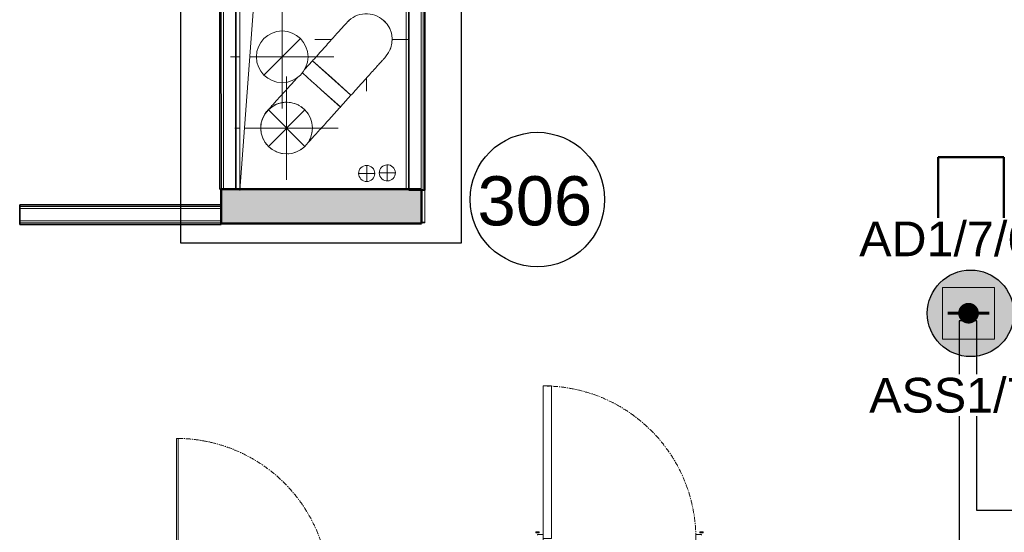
# Model space of a CAD drawing. Header units: millimetres. Extents: x -197461 to 862495, y -970068 to 63888.
# Tile 45 of 205: x -93023 to -87021, y -623354 to -620227. Entities that reach past the tile are written whole.
import ezdxf

# ---------------------------------------------------------------- set-up
doc = ezdxf.new("R2010")
doc.units = ezdxf.units.MM
doc.linetypes.add('CENTER', pattern=[50.8, 31.75, -6.35, 6.35, -6.35])
doc.layers.get('0').update_dxf_attribs({"linetype": 'CONTINUOUS'})
for name, color, linetype, lineweight in [('A-AREA-IDEN', 252, 'CONTINUOUS', 25), ('A-DETL-THIN', 151, 'CONTINUOUS', 5), ('A-Door', 252, 'CONTINUOUS', 0), ('A-FLOR', 192, 'CONTINUOUS', 5), ('A-Wall', 252, 'CONTINUOUS', 0), ('A-WALL-PATT', 111, 'CONTINUOUS', 50), ('I-WALL', 2, 'CONTINUOUS', 18), ('M-HVAC-DUCT', 70, 'CONTINUOUS', 5), ('M-HVAC-DUCT-ANNO', 70, 'CONTINUOUS', 5), ('M-HVAC-DUCT-CNTR', 70, 'CONTINUOUS', 5), ('P-PIPE', 3, 'CONTINUOUS', 5), ('P-PIPE-CNTR', 3, 'CONTINUOUS', 5), ('S-Cols', 52, 'CONTINUOUS', 0)]:
    doc.layers.add(name, color=color, linetype=linetype, lineweight=lineweight)
doc.layers.add('UAS', color=240, linetype='CONTINUOUS')
doc.styles.add('ARIAL', font='arialbd.ttf')
doc.styles.add('Arial_3', font='arial.ttf', dxfattribs={"height": 300})

# ---------------------------------------------------------------- blocks, each defined once
blk = doc.blocks.new('PBL_BIOR_stiklotas_GEZE_02 - BIOR 1000 x 2100mm BIOR 1000 x 2100mm biroji-4009170-Trešā stāva plāns uz atzīmes 6_800')
at = {"layer": 'A-Door'}
for p, q in [((-500, 18), (-465, 18)), ((-465, 18), (-465, -18)), ((465, -18), (465, 18)), ((465, 18), (500, 18)), ((-465, -18), (-500, -18)), ((455, -5), (455, -935)), ((465, -5), (455, -5)), ((465, -5), (465, -935)), ((500, -18), (465, -18)), ((465, -935), (455, -935))]:
    blk.add_line(p, q, dxfattribs=at)
at = {"layer": 'A-Door', "color": 250, "linetype": 'CENTER', "lineweight": 5}
blk.add_line((465, -5), (465, -935), dxfattribs=at)
blk.add_arc((465, -5), 930, 180, 270, dxfattribs=at)
blk = doc.blocks.new('M_Round Elbow - 1 D-3071070-Trešā stāva plāns uz atzīmes 6_800')
at = {"layer": 'M-HVAC-DUCT', "color": 252}
for p, q in [((9006.1, 7284.3), (9060.5, 7235.1)), ((9060.5, 7235.1), (9088.7, 7209.6)), ((9088.7, 7209.6), (9118.9, 7182.2)), ((9118.9, 7182.2), (9235.7, 7076.6))]:
    blk.add_line(p, q, dxfattribs=at)
at = {"layer": 'M-HVAC-DUCT', "color": 252, "flags": 128}
for points in [[(8790.8, 7054.3), (8791, 7054.5), (8791.5, 7055), (8792.4, 7056), (8793.5, 7057.3), (8795, 7059), (8796.9, 7061), (8799.1, 7063.4), (8801.5, 7066.2), (8804.4, 7069.3), (8807.5, 7072.8), (8810.9, 7076.6), (8814.7, 7080.7), (8818.7, 7085.2), (8823.1, 7090), (8827.7, 7095.1), (8832.6, 7100.6), (8837.8, 7106.3), (8843.2, 7112.3), (8848.9, 7118.6), (8854.9, 7125.2), (8861.1, 7132), (8867.5, 7139.1), (8874.1, 7146.4), (8880.9, 7154), (8887.9, 7161.8), (8895.1, 7169.7), (8902.5, 7177.9), (8910, 7186.2), (8917.7, 7194.7), (8925.5, 7203.3), (8933.5, 7212.1), (8941.5, 7221), (8949.6, 7230), (8957.9, 7239.1), (8966.2, 7248.3), (8974.5, 7257.5), (8976.1, 7259.3)], [(9235.7, 7076.6), (9227.2, 7067.3), (9218.8, 7058), (9210.4, 7048.7), (9202, 7039.4), (9193.7, 7030.2), (9185.4, 7021.1), (9177.3, 7012.1), (9169.2, 7003.1), (9161.2, 6994.3), (9153.4, 6985.7), (9145.7, 6977.1), (9138.1, 6968.7), (9130.7, 6960.5), (9123.4, 6952.5), (9116.4, 6944.7), (9109.5, 6937.1), (9102.8, 6929.7), (9096.3, 6922.6), (9090.1, 6915.7), (9084.1, 6909), (9078.3, 6902.7), (9072.8, 6896.6), (9067.6, 6890.7), (9062.6, 6885.2), (9057.9, 6880), (9053.5, 6875.1), (9049.3, 6870.6), (9045.5, 6866.3), (9042, 6862.4), (9038.8, 6858.9), (9035.9, 6855.6), (9033.3, 6852.8), (9031, 6850.3), (9029.1, 6848.1), (9027.5, 6846.4), (9026.2, 6845), (9025.3, 6843.9), (9024.7, 6843.3), (9024.4, 6843), (9024.4, 6842.9)]]:
    blk.add_lwpolyline(points, dxfattribs=at)
at = {"layer": 'M-HVAC-DUCT', "color": 252}
for start_param, end_param in [(1.381663, 1.60995), (1.126514, 1.34417), (0.86116, 1.073318), (0.602569, 0.79801), (0.344817, 0.519167), (1.907157, 2.125571), (1.687276, 1.870386), (1.641251, 1.687276), (0.11648, 0.23795), (0.08763, 0.11648), (6.113877, 6.238868), (2.171667, 2.375956), (5.856857, 5.956945), (5.59943, 5.676738), (2.437133, 2.622318), (2.703304, 2.86571), (5.352468, 5.399501), (2.969883, 3.107386), (4.828869, 4.857872), (5.090668, 5.126286), (3.236544, 3.258073), (3.258073, 3.348718), (3.502955, 3.591099), (3.768803, 3.835854), (4.043471, 4.084144), (4.30527, 4.33689), (4.56707, 4.594709)]:
    blk.add_ellipse((8907.6, 6948.6), major_axis=(118.5, 103.7), ratio=1, start_param=start_param, end_param=end_param, dxfattribs=at)
blk = doc.blocks.new('M_Round Elbow - 1 D-2040749-Trešā stāva plāns uz atzīmes 6_800')
at = {"layer": 'M-HVAC-DUCT', "color": 252}
for p, q in [((9183.5, 7254.1), (9066.4, 7359.5)), ((9300.6, 7148.8), (9183.5, 7254.1))]:
    blk.add_line(p, q, dxfattribs=at)
at = {"layer": 'M-HVAC-DUCT', "color": 252, "flags": 128}
for points in [[(9277.1, 7593.7), (9277, 7593.5), (9276.4, 7592.9), (9275.6, 7592), (9274.4, 7590.7), (9272.9, 7589), (9271.1, 7586.9), (9268.9, 7584.5), (9266.4, 7581.8), (9263.6, 7578.7), (9260.5, 7575.2), (9257.1, 7571.4), (9253.3, 7567.2), (9249.3, 7562.7), (9244.9, 7557.9), (9240.3, 7552.8), (9235.4, 7547.3), (9230.3, 7541.6), (9224.8, 7535.5), (9219.1, 7529.2), (9213.2, 7522.6), (9207.1, 7515.8), (9200.7, 7508.7), (9194.1, 7501.4), (9187.3, 7493.8), (9180.3, 7486), (9173.1, 7478), (9165.7, 7469.9), (9158.2, 7461.5), (9150.6, 7453), (9142.8, 7444.3), (9134.9, 7435.5), (9126.8, 7426.6), (9118.7, 7417.6), (9110.5, 7408.5), (9102.2, 7399.3), (9093.9, 7390), (9085.5, 7380.7), (9077.1, 7371.4), (9068.7, 7362), (9066.4, 7359.5)], [(9300.6, 7148.8), (9309, 7158.2), (9317.4, 7167.5), (9325.8, 7176.8), (9334.2, 7186.1), (9342.5, 7195.3), (9350.7, 7204.5), (9358.8, 7213.5), (9366.9, 7222.5), (9374.8, 7231.3), (9382.7, 7240), (9390.3, 7248.5), (9397.9, 7256.9), (9405.3, 7265.2), (9412.5, 7273.2), (9419.6, 7281), (9426.4, 7288.7), (9433.1, 7296.1), (9439.5, 7303.2), (9445.8, 7310.1), (9451.7, 7316.8), (9457.5, 7323.2), (9463, 7329.3), (9468.2, 7335.1), (9473.2, 7340.6), (9477.9, 7345.9), (9482.3, 7350.8), (9486.4, 7355.3), (9490.2, 7359.6), (9493.8, 7363.5), (9497, 7367.1), (9499.9, 7370.3), (9502.4, 7373.1), (9504.7, 7375.7), (9506.6, 7377.8), (9508.2, 7379.6), (9509.5, 7381), (9510.4, 7382), (9511, 7382.7), (9511.3, 7383), (9511.3, 7383)]]:
    blk.add_lwpolyline(points, dxfattribs=at)
at = {"layer": 'M-HVAC-DUCT', "color": 252}
for start, end in [(48.02247, 138.02247), (318.02247, 48.02247)]:
    blk.add_arc((9394.2, 7488.3), 157.5, start, end, dxfattribs=at)
blk = doc.blocks.new('PBL_BIOR_stiklotas_GEZE_02 - BIOR 1000 x 2100mm BIOR 1000 x 2100mm stiklojumā HG-V8-Trešā stāva plāns uz atzīmes 6_800')
at = {"layer": 'A-Door'}
for p, q in [((-500, 50), (-465, 50)), ((-465, 50), (-465, -50)), ((465, -50), (465, 50)), ((465, 50), (500, 50)), ((-510, -65), (-510, -60)), ((-510, -60), (-490, -60)), ((-500, -50), (-500, -45)), ((-465, -50), (-500, -50)), ((-490, -60), (-490, -65)), ((415, -25), (415, -955)), ((465, -25), (415, -25)), ((465, -25), (465, -955)), ((500, -50), (465, -50)), ((490, -65), (490, -60)), ((490, -60), (510, -60)), ((500, -45), (500, -50)), ((510, -60), (510, -65)), ((-490, -65), (-510, -65)), ((510, -65), (490, -65)), ((465, -955), (415, -955))]:
    blk.add_line(p, q, dxfattribs=at)
at = {"layer": 'A-Door', "color": 250, "linetype": 'CENTER', "lineweight": 5}
blk.add_line((465, -25), (465, -955), dxfattribs=at)
blk.add_arc((465, -25), 930, 180, 270, dxfattribs=at)
blk = doc.blocks.new('PBL_telpnu_numeracija_0001 - PBL telpas NUMERĀCIJA-1342367-Trešā stāva plāns uz atzīmes 6_800')
at = {"layer": 'A-AREA-IDEN'}
blk.add_circle((0.034, 0.024), 2.733, dxfattribs=at)
blk = doc.blocks.new('AD-proj')
at = {"lineweight": 5}
blk.add_lwpolyline([(-250, -250), (250, -250), (250, 250), (-250, 250)], close=True, dxfattribs=at)
at = {"const_width": 100}
blk.add_lwpolyline([(-50, 0, 1), (50, 0, 1)], format="xyb", close=True, dxfattribs=at)
at = {"const_width": 30}
blk.add_lwpolyline([(-200, 0), (200, 0)], dxfattribs=at)

msp = doc.modelspace()

# ---------------------------------------------------------------- hatches: boundary and pattern name
at = {"layer": 'A-Wall', "true_color": 0x636466}
h = msp.add_hatch(color=251, dxfattribs=at)
h.paths.add_polyline_path([(-91793.42826, -621266.29969), (-91680.81578, -621265.62954), (-91680.8182, -621261.2376), (-91795.57812, -621261.91024), (-91795.46542, -621266.29812), (-91793.52668, -621266.29812)], flags=0)
h.paths.add_polyline_path([(-91680.68359, -621266.23753), (-90650.71338, -621265.37113), (-90651.9863, -621260.67031), (-91680.36497, -621261.91024), (-91680.63882, -621265.62954)], flags=0)
msp.add_hatch(color=251, dxfattribs=at).paths.add_polyline_path([(-91795.46266, -621471.30085), (-90572.91788, -621470.62675), (-90573.03055, -621266.30086), (-90578.0298, -621267.65177), (-90577.92064, -621465.62951), (-91790.46579, -621465.62951), (-91790.5757, -621266.29812), (-91795.57495, -621267.65177), (-91795.46266, -621466.30085)], flags=0)
at = {"layer": 'A-WALL-PATT', "true_color": 0x636466}
msp.add_hatch(color=251, dxfattribs=at).paths.add_polyline_path([(-91790.46542, -621466.29803), (-90577.92064, -621465.62951), (-90578.03092, -621265.62954), (-91680.79217, -621267.71221), (-91680.81544, -621266.2376), (-91790.57495, -621267.65177), (-91790.46575, -621465.68742)], flags=0)
at = {"layer": 'UAS', "lineweight": 50, "true_color": 0xffffff}
h = msp.add_hatch(color=7, dxfattribs=at)
h.dxf.hatch_style = 1
h.paths.add_polyline_path([(-87207.53876, -622017.44396, -1), (-87270.62569, -622017.44396, -1)], flags=0)
h.paths.add_polyline_path([(-87396.79956, -621859.72663), (-87396.79956, -622175.16129), (-87081.36489, -622175.16129), (-87081.36489, -621859.72663)], flags=16)
h.paths.add_polyline_path([(-86962.50105, -622018.16114, 1), (-87490.54836, -622018.16114, 1)])
h.paths.add_polyline_path([(-87081.36489, -622175.16129), (-87396.79956, -622175.16129), (-87396.79956, -621859.72663), (-87081.36489, -621859.72663)], flags=16)

# ---------------------------------------------------------------- linework, layer by layer
at = {"layer": 'A-DETL-THIN', "color": 251, "true_color": 0x636466}
for p, q in [((-91682.93308, -617425.67997), (-91680.81446, -621268.01491)), ((-91680.81446, -621268.01491), (-91416.44153, -617677.5255))]:
    msp.add_line(p, q, dxfattribs=at)
at = {"layer": 'A-FLOR', "color": 251, "true_color": 0x636466}
for p, q in [((-90668.21338, -619223.37314), (-90668.21338, -621260.67926)), ((-91678.42552, -621261.23628), (-91678.42552, -621235.57029)), ((-90553.21547, -621266.30086), (-90553.21575, -621465.64685)), ((-90553.21338, -621461.15592), (-90572.92311, -621461.15592)), ((-90553.21575, -621465.64685), (-90572.92064, -621465.6475))]:
    msp.add_line(p, q, dxfattribs=at)
at = {"layer": 'A-Wall', "color": 251, "lineweight": 5, "true_color": 0x636466}
for p, q in [((-91795.54081, -617429.96579), (-91793.42826, -621261.29969)), ((-91783.04081, -617429.9589), (-91780.92826, -621261.2928)), ((-90575.71338, -621266.30086), (-90575.71338, -619400.10395)), ((-90563.21338, -621266.30086), (-90563.21338, -619400.10395)), ((-91790.5757, -621266.29812), (-90578.03092, -621265.62954)), ((-91790.5757, -621266.29812), (-91790.46542, -621466.29809)), ((-90577.92064, -621465.62951), (-90578.03092, -621265.62954)), ((-93023.28771, -621366.30086), (-91795.49767, -621366.30086)), ((-93023.28771, -621378.80086), (-91795.49767, -621378.80086)), ((-93023.28771, -621453.80086), (-91795.49767, -621453.80086)), ((-93023.28771, -621466.30086), (-91795.49767, -621466.30086)), ((-91790.46542, -621466.29809), (-90577.92064, -621465.62951))]:
    msp.add_line(p, q, dxfattribs=at)
at = {"layer": 'A-Wall', "color": 251, "lineweight": 50, "true_color": 0x636466}
for p, q in [((-91680.8182, -621261.2376), (-91795.57845, -621261.30088)), ((-91795.57845, -621261.30088), (-91795.46266, -621471.30085)), ((-90573.03368, -621260.62678), (-91680.31542, -621261.23732)), ((-90572.91788, -621470.62675), (-90573.03368, -621260.62678)), ((-91795.46266, -621471.30085), (-90572.91788, -621470.62675))]:
    msp.add_line(p, q, dxfattribs=at)
at = {"layer": 'I-WALL', "color": 251, "lineweight": 35, "true_color": 0x636466}
for p, q in [((-91805.54081, -617429.9713), (-91803.42825, -621261.30521)), ((-91705.92827, -621261.25145), (-91708.04082, -617429.91754)), ((-90650.71338, -617425.67997), (-90650.71338, -621266.30086)), ((-90553.21338, -621266.30086), (-90553.21338, -619422.60395)), ((-91803.42825, -621261.30521), (-91795.57845, -621261.30088)), ((-90650.71338, -621266.30086), (-90553.21338, -621266.30086)), ((-91795.49767, -621356.30086), (-93023.28771, -621356.30086)), ((-93023.28771, -621356.30086), (-93023.28771, -621476.30086)), ((-91795.49767, -621476.30086), (-91795.49767, -621356.30086)), ((-93023.28771, -621476.30086), (-91795.49767, -621476.30086))]:
    msp.add_line(p, q, dxfattribs=at)
at = {"layer": 'M-HVAC-DUCT', "color": 251, "true_color": 0x636466}
for p, q in [((-91237.77221, -620477.02731), (-91286.28878, -620530.95293)), ((-91237.77221, -620477.02731), (-91003.59895, -620687.71163)), ((-91215.63587, -620626.95827), (-91243.87494, -620601.55174)), ((-91185.33162, -620654.22282), (-91215.63266, -620626.96115)), ((-91068.24499, -620759.56498), (-91185.28097, -620654.2684)), ((-91068.24499, -620759.56498), (-91003.59895, -620687.71163))]:
    msp.add_line(p, q, dxfattribs=at)
at = {"layer": 'M-HVAC-DUCT-ANNO', "color": 251, "true_color": 0x636466}
for p, q in [((-91311.81163, -620342.02422), (-91534.55026, -620564.76286)), ((-91507.53251, -620776.99178), (-91284.79388, -620999.73042)), ((-91284.79388, -620776.99178), (-91507.53251, -620999.73042))]:
    msp.add_line(p, q, dxfattribs=at)
for centre, start, end in [((-90910.00126, -620348.19621), 132.092734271, 136.028012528), ((-90910.00126, -620348.19621), 42.308981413, 46.170736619), ((-90910.00126, -620348.19621), 20.824281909, 25.386844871), ((-91423.18095, -620453.39354), 0, 180), ((-90910.00126, -620348.19621), 0, 1.170736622), ((-90910.00126, -620348.19621), 335.824281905, 340.386844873), ((-90910.00126, -620348.19621), 357.308981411, 0), ((-91423.18095, -620453.39354), 180, 0), ((-91396.1632, -620888.3611), 0, 180), ((-91396.1632, -620888.3611), 180, 0)]:
    msp.add_arc(centre, 157.5, start, end, dxfattribs=at)
at = {"layer": 'M-HVAC-DUCT-CNTR', "color": 251, "true_color": 0x636466}
for p, q in [((-91423.18095, -620768.39354), (-91423.18095, -620138.39354)), ((-91225.00126, -620348.19621), (-91121.86362, -620348.19621)), ((-90752.03365, -620348.19621), (-90650.71338, -620348.19621)), ((-91738.18095, -620453.39354), (-91681.26364, -620453.39354)), ((-91620.83271, -620453.39354), (-91108.18095, -620453.39354)), ((-91396.1632, -621203.3611), (-91396.1632, -620573.3611)), ((-90910.00126, -620663.19621), (-90910.00126, -620583.67885)), ((-91711.1632, -620888.3611), (-91681.0238, -620888.3611)), ((-91652.86, -620888.3611), (-91081.1632, -620888.3611))]:
    msp.add_line(p, q, dxfattribs=at)
at = {"layer": 'P-PIPE', "color": 251, "true_color": 0x636466}
for p, q in [((-90907.95029, -621115.82477), (-90908.11553, -621115.82487)), ((-90780.30209, -621112.17067), (-90782.29754, -621112.17179)), ((-90908.06022, -621214.14985), (-90907.89498, -621214.14976)), ((-90782.24205, -621210.49678), (-90780.24665, -621210.49565))]:
    msp.add_line(p, q, dxfattribs=at)
for centre, radius, start, end in [((-90907.92264, -621164.98727), 49.1625, 90.032225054, 180.032226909), ((-90907.92264, -621164.98727), 49.1625, 0.032223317, 90.032225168), ((-90782.26979, -621161.33431), 49.16252, 57.86243561, 147.862415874), ((-90782.26977, -621161.33428), 49.16249, 327.862423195, 57.862442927), ((-90907.92264, -621164.98727), 49.1625, 180.032227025, 270.032225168), ((-90907.92264, -621164.98727), 49.1625, 270.032225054, 0.0322232), ((-90782.26981, -621161.33429), 49.16249, 147.862423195, 237.862442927), ((-90782.26979, -621161.33426), 49.16252, 237.86243561, 327.862415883)]:
    msp.add_arc(centre, radius, start, end, dxfattribs=at)
at = {"layer": 'P-PIPE-CNTR', "color": 251, "true_color": 0x636466}
for p, q in [((-90907.88431, -621214.98725), (-90907.88431, -621114.98725)), ((-90782.73258, -621211.33455), (-90782.73258, -621111.33455)), ((-90957.88431, -621164.98725), (-90857.88431, -621164.98725)), ((-90832.73258, -621161.33455), (-90732.73258, -621161.33455))]:
    msp.add_line(p, q, dxfattribs=at)
at = {"layer": 'S-Cols', "color": 251, "lineweight": 50, "true_color": 0x636466}
for p, q in [((-87023.3218, -621066.2943), (-87423.3218, -621066.30742)), ((-87423.3218, -621066.30742), (-87423.30868, -621466.30742)), ((-87023.30868, -621466.2943), (-87023.3218, -621066.2943)), ((-87423.30868, -621466.30742), (-87023.30868, -621466.2943))]:
    msp.add_line(p, q, dxfattribs=at)
at = {"layer": 'UAS', "color": 1}
for points in [[(-101214.70617, -618239.46358), (-92336.61742, -618239.46358), (-92336.61742, -617403.59883), (-92042.96733, -617403.59883), (-92042.96733, -621588.7637), (-90329.4581, -621588.7637), (-90329.4581, -618225.19455), (-87705.7225, -618225.19455), (-87705.7225, -620151.90299), (-85617.91102, -620151.90299), (-85617.91102, -619415.30952), (-85581.01424, -619415.30952), (-85581.01424, -620141.91745), (-84119.4954, -620141.91745), (-84119.4954, -619132.79386), (-82622.5404, -619132.79386), (-82622.5404, -619227.75383), (-84052.62396, -619227.75383), (-84052.62396, -620395.00498), (-84745.53402, -620395.00498), (-84745.53402, -620474.13829), (-84047.67052, -620474.13829), (-84047.67052, -623108.87432), (-84199.25848, -623212.42909)], [(-84215.1984, -623220.857), (-87187.45296, -623220.857), (-87187.45296, -622064.42584), (-87295.34905, -622064.42584), (-87295.34905, -626677.52253), (-85712.66144, -626677.52253), (-85712.66144, -626869.22263), (-115719.39479, -626869.22263)]]:
    msp.add_lwpolyline(points, dxfattribs=at)
at = {"layer": 'UAS', "color": 1, "lineweight": 30}
msp.add_circle((-87226.5247, -622018.16114), 264.02365, dxfattribs=at)

# ---------------------------------------------------------------- block references
at = {"layer": 'A-AREA-IDEN', "color": 251, "true_color": 0x636466, "xscale": 149.9999999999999, "yscale": 149.9999999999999, "zscale": 149.9999999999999}
msp.add_blockref('PBL_telpnu_numeracija_0001 - PBL telpas NUMERĀCIJA-1342367-Trešā stāva plāns uz atzīmes 6_800', (-89872.28095, -621327.59444), dxfattribs=at)
at = {"layer": 'A-Door', "color": 251, "true_color": 0x636466}
for name, p, rotation in [('PBL_BIOR_stiklotas_GEZE_02 - BIOR 1000 x 2100mm BIOR 1000 x 2100mm stiklojumā HG-V8-Trešā stāva plāns uz atzīmes 6_800', (-89366.1552, -623416.29693), 180), ('PBL_BIOR_stiklotas_GEZE_02 - BIOR 1000 x 2100mm BIOR 1000 x 2100mm biroji-4009170-Trešā stāva plāns uz atzīmes 6_800', (-91602.19976, -623716.25238), 180.0018790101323)]:
    msp.add_blockref(name, p, dxfattribs=dict(at, rotation=rotation))
at = {"layer": 'M-HVAC-DUCT', "color": 251, "true_color": 0x636466}
for name in ['M_Round Elbow - 1 D-2040749-Trešā stāva plāns uz atzīmes 6_800', 'M_Round Elbow - 1 D-3071070-Trešā stāva plāns uz atzīmes 6_800']:
    msp.add_blockref(name, (-100304.20668, -627836.51582), dxfattribs=at)
at = {"layer": 'UAS', "xscale": 0.6308693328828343, "yscale": 0.6308693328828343, "zscale": 0.6308693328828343}
msp.add_blockref('AD-proj', (-87239.08222, -622017.44396), dxfattribs=at)

# ---------------------------------------------------------------- texts
at = {"layer": 'A-AREA-IDEN', "color": 251, "lineweight": 9, "true_color": 0x636466, "insert": (-90232.40105, -621181.71526), "char_height": 300, "width": 865.8225, "attachment_point": 1, "style": 'Arial_3'}
msp.add_mtext('306', dxfattribs=at)

# ---------------------------------------------------------------- next in the draw order: texts
at = {"layer": 'UAS', "color": 251, "linetype": 'Continuous', "lineweight": 20, "true_color": 0x636466, "char_height": 211.4384766, "width": 1051.7117129, "attachment_point": 5, "style": 'ARIAL', "bg_fill": 3, "box_fill_scale": 1.1, "bg_fill_color": 256, "bg_fill_transparency": 0}
for s, insert in [('\\A1;{\\fArial|b0|i0|c186|p34;\\C1;AD1/7/68}', (-87289.59783, -621565.55579)), ('\\A1;{\\fArial|b0|i0|c186|p34;\\C1;ASS1/7/67}', (-87138.32307, -622519.07563))]:
    msp.add_mtext(s, dxfattribs=dict(at, insert=insert))

doc.saveas('drawing.dxf')
